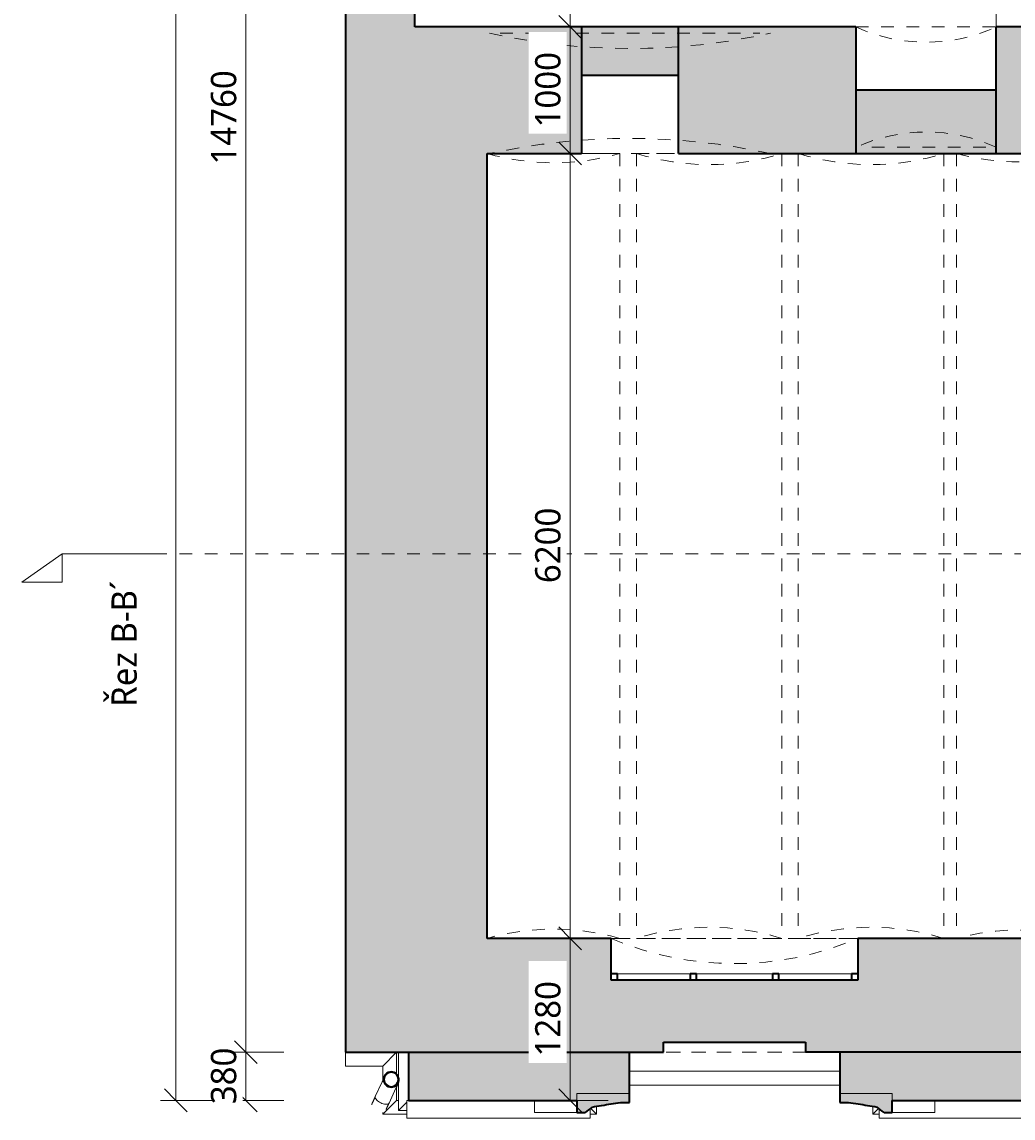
# Model space of a CAD drawing. Header units: metres. Extents: x -2.8 to 41.5, y -3 to 31.1.
# Tile 1 of 21: x -2.8 to 5, y -0.1 to 8.6. Entities that reach past the tile are written whole.
import ezdxf

# ---------------------------------------------------------------- set-up
doc = ezdxf.new("R2010")
doc.units = ezdxf.units.M
doc.linetypes.add('AV - Cerch_ 1 tecka 10mm', pattern=[0.018, 0.01, -0.004, 0, -0.004])
doc.linetypes.add('AV - Cerch_ 1 tecka 2mm', pattern=[0.004, 0.002, -0.001, 0, -0.001])
doc.layers.add('AV-KOTY', color=5, linetype='Continuous', lineweight=13, true_color=0x0000ff)
for name, color, linetype, lineweight in [('AV-KOTY-100', 7, 'Continuous', 5), ('AV-SRAFY', 7, 'Continuous', 35), ('AV-STAVBA', 7, 'Continuous', 18)]:
    doc.layers.add(name, color=color, linetype=linetype, lineweight=lineweight)
doc.styles.add('Trebuchet MS', font='trebuc.ttf', dxfattribs={"height": 0.2})
doc.dimstyles.new('2_mm_-_O_-_Blue_-_mm_-_zaokrouhlena', dxfattribs={"dimscale": 0.3048, "dimtxt": 0.20619, "dimasz": 0.590551, "dimexe": 0.393701, "dimexo": 0.0625, "dimgap": 0.065617, "dimtad": 1, "dimdec": 0, "dimlfac": 1000, "dimrnd": 10, "dimzin": 0, "dimdsep": 46, "dimtxsty": 'Trebuchet MS', "dimblk1": 'OBLIQUE', "dimblk2": 'OBLIQUE', "dimsah": 1, "dimcen": 0.09, "dimazin": 0, "dimtfac": 1, "dimtdec": 4, "dimtix": 1, "dimtmove": 0, "dimatfit": 3, "dimfxl": 0.984252, "dimfxlon": 1, "dimtvp": 1, "dimtfill": 1, "dimtolj": 1, "dimtzin": 0, "dimarcsym": 2})

# ---------------------------------------------------------------- blocks, each defined once
blk = doc.blocks.new('GM_Otvor s klenutým nadpražím - 2220x3780_3300-962079-1NP mezipatro')
at = {"layer": 'AV-STAVBA', "linetype": 'AV - Cerch_ 1 tecka 2mm', "lineweight": 13}
for p, q in [((-1.11, 0.5), (1.11, 0.5)), ((1.0265, -0.45), (-1.0265, -0.45))]:
    blk.add_line(p, q, dxfattribs=at)
for centre, start, end in [((0, 5.5738), 257.65965, 282.34035), ((0, -5.5238), 77.65965, 102.34035)]:
    blk.add_arc(centre, 5.1937, start, end, dxfattribs=at)
blk = doc.blocks.new('GM_Otvor s klenutým nadpražím - 1110x2200-964639-1NP mezipatro')
at = {"layer": 'AV-STAVBA', "linetype": 'AV - Cerch_ 1 tecka 2mm', "lineweight": 13}
for p, q in [((-0.555, 0.5), (0.555, 0.5)), ((0.4715, -0.45), (-0.4715, -0.45))]:
    blk.add_line(p, q, dxfattribs=at)
for centre, start, end in [((0, 1.7234), 245.59906, 294.40094), ((0, -1.6734), 65.59906, 114.40094)]:
    blk.add_arc(centre, 1.3434, start, end, dxfattribs=at)
blk = doc.blocks.new('WI_3-3_dvojité_vnější půlkruhové nadpraží - 1850x2900-1560097-1NP mezipatro')
at = {"layer": 'AV-STAVBA', "linetype": 'AV - Cerch_ 1 tecka 2mm', "lineweight": 13}
for p, q in [((0.975, 0.45), (-0.975, 0.45)), ((-0.975, 0.45), (0.975, 0.45)), ((0.925, 0.45), (-0.925, 0.45)), ((0.975, -0.45), (-0.975, -0.45)), ((-0.925, -0.45), (0.925, -0.45)), ((0.5612, -0.45), (-0.5612, -0.45))]:
    blk.add_line(p, q, dxfattribs=at)
at = {"layer": 'AV-STAVBA', "lineweight": 35}
for p, q in [((-0.925, 0.17), (-0.975, 0.17)), ((-0.925, 0.12), (-0.925, 0.17)), ((-0.3, 0.17), (-0.35, 0.17)), ((-0.35, 0.17), (-0.35, 0.12)), ((-0.3, 0.12), (-0.3, 0.17)), ((0.35, 0.17), (0.3, 0.17)), ((0.3, 0.17), (0.3, 0.12)), ((0.35, 0.12), (0.35, 0.17)), ((0.975, 0.17), (0.925, 0.17)), ((0.925, 0.17), (0.925, 0.12))]:
    blk.add_line(p, q, dxfattribs=at)
at = {"layer": 'AV-STAVBA'}
for p, q in [((-0.975, 0.12), (-0.975, 0.17)), ((-0.975, 0.17), (0.975, 0.17)), ((-0.975, 0.12), (0.975, 0.12)), ((-0.925, 0.17), (-0.35, 0.17)), ((-0.925, 0.12), (-0.925, 0.17)), ((-0.3, 0.17), (0.3, 0.17)), ((0.35, 0.17), (0.925, 0.17)), ((0.925, 0.12), (0.925, 0.17)), ((0.975, 0.12), (0.975, 0.17))]:
    blk.add_line(p, q, dxfattribs=at)
blk = doc.blocks.new('GM_Nika s klenutým nadpražím - 1950x2970-1315500-1NP mezipatro')
at = {"layer": 'AV-STAVBA', "linetype": 'AV - Cerch_ 1 tecka 2mm', "lineweight": 13}
for p, q in [((0.975, 0.45), (-0.975, 0.45)), ((0.975, -0.45), (-0.975, -0.45))]:
    blk.add_line(p, q, dxfattribs=at)
blk.add_arc((0, 2.7266), 2.4766, 246.81565, 293.18435, dxfattribs=at)
blk = doc.blocks.new('GM_Void_valená klenba - GM_Void_valená klenba-1557070-1NP mezipatro')
at = {"layer": 'AV-STAVBA', "linetype": 'AV - Cerch_ 1 tecka 2mm', "lineweight": 13}
for p, q in [((-0.525, 3.1), (-0.525, -3.1)), ((-0.525, 3.1), (0.525, 3.1)), ((0.525, 3.1), (0.525, -3.1)), ((-0.525, -3.1), (0.525, -3.1))]:
    blk.add_line(p, q, dxfattribs=at)
for centre, start, end in [((0, 4.9572), 254.21545, 285.78455), ((0, -4.9572), 74.21545, 105.78455)]:
    blk.add_arc(centre, 1.93, start, end, dxfattribs=at)
blk = doc.blocks.new('GM_Void_valená klenba - GM_Void_valená klenba-1557069-1NP mezipatro')
at = {"layer": 'AV-STAVBA', "linetype": 'AV - Cerch_ 1 tecka 2mm', "lineweight": 13}
for p, q in [((-0.575, 3.1), (-0.575, -3.1)), ((-0.575, 3.1), (0.575, 3.1)), ((0.575, 3.1), (0.575, -3.1)), ((-0.575, -3.1), (0.575, -3.1))]:
    blk.add_line(p, q, dxfattribs=at)
for centre, start, end in [((0, 4.9424), 252.66684, 287.33316), ((0, -4.9424), 72.66684, 107.33316)]:
    blk.add_arc(centre, 1.93, start, end, dxfattribs=at)
blk = doc.blocks.new('GM_Void_valená klenba - GM_Void_valená klenba-1557068-1NP mezipatro')
at = {"layer": 'AV-STAVBA', "linetype": 'AV - Cerch_ 1 tecka 2mm', "lineweight": 13}
for p, q in [((-0.5, 3.1), (-0.5, -3.1)), ((-0.5, 3.1), (0.5, 3.1)), ((0.5, 3.1), (0.5, -3.1)), ((-0.5, -3.1), (0.5, -3.1))]:
    blk.add_line(p, q, dxfattribs=at)
for centre, start, end in [((0, 4.9641), 254.98527, 285.01473), ((0, -4.9641), 74.98527, 105.01473)]:
    blk.add_arc(centre, 1.93, start, end, dxfattribs=at)
blk = doc.blocks.new('GM_Detový svod_1 - GM_Detový svod_04-1520184-1NP mezipatro')
at = {"layer": 'AV-STAVBA'}
for p, q in [((0.0561, 0.2153), (0.0011, 0.0974)), ((0.1098, 0.0467), (0.1648, 0.1646))]:
    blk.add_line(p, q, dxfattribs=at)
at = {"layer": 'AV-STAVBA', "flags": 128}
for points in [[(0.0751, 0.2561), (0.0762, 0.2583), (0.0773, 0.2604), (0.0785, 0.2624), (0.0798, 0.2645)], [(0.0858, 0.2719), (0.0875, 0.2737), (0.0893, 0.2753), (0.0911, 0.2769), (0.093, 0.2784), (0.0949, 0.2798), (0.0969, 0.2811), (0.0986, 0.2822)], [(0.1085, 0.287), (0.1098, 0.2874), (0.1121, 0.2882), (0.1144, 0.2888), (0.1167, 0.2894), (0.1184, 0.2897)], [(0.1498, 0.2872), (0.152, 0.2864), (0.1543, 0.2854), (0.1548, 0.2851)], [(0.1548, 0.2851), (0.157, 0.2841), (0.1591, 0.2829), (0.1611, 0.2818)], [(0.1658, 0.2785), (0.167, 0.2776), (0.1689, 0.276), (0.1707, 0.2744), (0.1724, 0.2727), (0.174, 0.271), (0.1756, 0.2692), (0.1771, 0.2673), (0.1785, 0.2654), (0.1799, 0.2634), (0.1807, 0.262)], [(0.1811, 0.2613), (0.1823, 0.2592), (0.1834, 0.2571), (0.1844, 0.2549), (0.1853, 0.2527), (0.1862, 0.2505), (0.1869, 0.2482), (0.1876, 0.2459), (0.1881, 0.2435), (0.1886, 0.2412), (0.1889, 0.2388), (0.1892, 0.2364), (0.1894, 0.234), (0.1895, 0.2316), (0.1895, 0.2292), (0.1894, 0.2268), (0.1892, 0.2244), (0.1889, 0.2221), (0.1885, 0.2197), (0.188, 0.2173), (0.1874, 0.215), (0.1867, 0.2127), (0.1859, 0.2104), (0.1851, 0.2082), (0.1841, 0.206), (0.1839, 0.2054)], [(0.0561, 0.2153), (0.0574, 0.2181), (0.0587, 0.2209), (0.0599, 0.2235), (0.0611, 0.2261), (0.0623, 0.2286), (0.0634, 0.231), (0.0645, 0.2333), (0.0655, 0.2355), (0.0665, 0.2376), (0.0674, 0.2396), (0.0683, 0.2415), (0.0692, 0.2433), (0.0698, 0.2447)], [(0.074, 0.2536), (0.0743, 0.2544), (0.0746, 0.255), (0.0748, 0.2555), (0.075, 0.2558), (0.0751, 0.256), (0.0751, 0.2561), (0.0751, 0.2561)], [(0.0967, 0.1829), (0.0983, 0.1818), (0.1003, 0.1806), (0.1023, 0.1795), (0.1044, 0.1785), (0.105, 0.1782)], [(0.105, 0.1782), (0.1071, 0.1773), (0.1093, 0.1764), (0.1114, 0.1756)], [(0.1828, 0.2031), (0.1824, 0.2022), (0.1819, 0.2013), (0.1814, 0.2002), (0.1809, 0.199), (0.1802, 0.1976), (0.1796, 0.1962), (0.1788, 0.1946), (0.1781, 0.1929), (0.1772, 0.1912), (0.1763, 0.1893), (0.1754, 0.1873), (0.1744, 0.1852), (0.1734, 0.183), (0.1723, 0.1807), (0.1712, 0.1783), (0.1701, 0.1758), (0.1689, 0.1733), (0.1676, 0.1706), (0.1664, 0.1679), (0.1651, 0.1651), (0.1648, 0.1646)], [(0.1839, 0.2054), (0.1838, 0.2053), (0.1837, 0.2051), (0.1836, 0.2048), (0.1834, 0.2044), (0.1831, 0.2038)], [(0.0011, 0.0974), (-0.0003, 0.0945), (-0.0016, 0.0917), (-0.0029, 0.0889), (-0.0041, 0.0862), (-0.0054, 0.0835), (-0.0066, 0.0809), (-0.0078, 0.0784), (-0.0089, 0.076), (-0.01, 0.0736), (-0.0111, 0.0713), (-0.0121, 0.0691), (-0.0131, 0.0669), (-0.0141, 0.0649), (-0.015, 0.063), (-0.0158, 0.0611), (-0.0166, 0.0594), (-0.0174, 0.0577), (-0.0181, 0.0562), (-0.0188, 0.0548), (-0.0194, 0.0534), (-0.02, 0.0522), (-0.0205, 0.0512), (-0.0209, 0.0502), (-0.0213, 0.0493), (-0.0217, 0.0486), (-0.022, 0.048), (-0.0222, 0.0475), (-0.0224, 0.0471), (-0.0225, 0.0468), (-0.0225, 0.0467), (-0.0225, 0.0467)], [(0.0862, -0.004), (0.0862, -0.004), (0.0863, -0.0038), (0.0865, -0.0035), (0.0867, -0.003), (0.0869, -0.0025), (0.0872, -0.0018), (0.0876, -0.001), (0.088, -0.0001), (0.0885, 0.0009), (0.089, 0.0021), (0.0896, 0.0033), (0.0903, 0.0047), (0.091, 0.0062), (0.0917, 0.0078), (0.0925, 0.0094), (0.0933, 0.0112), (0.0942, 0.0131), (0.0951, 0.0151), (0.0961, 0.0172), (0.0971, 0.0193), (0.0982, 0.0216), (0.0992, 0.0239), (0.1004, 0.0264), (0.1015, 0.0288), (0.1027, 0.0314), (0.1039, 0.034), (0.1052, 0.0367), (0.1065, 0.0395), (0.1078, 0.0423), (0.1091, 0.0451), (0.1098, 0.0467)]]:
    blk.add_lwpolyline(points, dxfattribs=at)
at = {"layer": 'AV-STAVBA', "lineweight": 35}
for radius, start, end in [(0.06, 360, 180), (0.058, 360, 180), (0.06, 180, 360), (0.058, 180, 360)]:
    blk.add_arc((0.1271, 0.2332), radius, start, end, dxfattribs=at)
at = {"layer": 'AV-STAVBA'}
for centre, radius, start, end in [((0.1295, 0.2308), 0.058, 67.04615, 207.5177), ((0.1295, 0.2308), 0.06, 120.98097, 159.35087), ((0.1295, 0.2308), 0.06, 98.80931, 120.56924), ((0.1295, 0.2308), 0.06, 245, 45.60443), ((0.1271, 0.2332), 0.058, 75.98011, 77.73275), ((0.1295, 0.2308), 0.058, 52.04422, 61.12727), ((0.1271, 0.2332), 0.058, 49.98818, 52.32278), ((0.1271, 0.2332), 0.06, 26.89711, 42.39065), ((0.1295, 0.2308), 0.06, 174.51077, 180.70549), ((0.1271, 0.2332), 0.058, 204.51279, 207.2501), ((0.1295, 0.2308), 0.06, 222.39065, 245), ((0.1271, 0.2332), 0.06, 225.60443, 230.06194), ((0.1271, 0.2332), 0.06, 234.09647, 255.66426), ((0.1271, 0.2332), 0.06, 258.32604, 261.76702), ((0.1295, 0.2308), 0.058, 259.13841, 2.04232), ((0.1271, 0.2332), 0.06, 6.22805, 24.23567), ((0.1295, 0.2308), 0.058, 3.06197, 8.85666), ((0.0318, 0.0213), 0.06, 155, 170)]:
    blk.add_arc(centre, radius, start, end, dxfattribs=at)
for points, knots in [([(0.0035, 0.1007), (0.0013, 0.0986), (-0.001, 0.0933), (0.0018, 0.0826), (0.0112, 0.0703), (0.0259, 0.0583), (0.0381, 0.0514), (0.0445, 0.0484)], [0.4499189, 0.4499189, 0.4499189, 0.4499189, 0.5555556, 0.6666667, 0.7777778, 0.8888889, 1, 1, 1, 1]), ([(0.0445, 0.0484), (0.0508, 0.0455), (0.0639, 0.0405), (0.0826, 0.037), (0.0981, 0.0377), (0.1081, 0.0424), (0.1106, 0.0477), (0.1109, 0.0506)], [0, 0, 0, 0, 0.1111111, 0.2222222, 0.3333333, 0.4444444, 0.5497638, 0.5497638, 0.5497638, 0.5497638])]:
    blk.add_open_spline(points, degree=3, knots=knots, dxfattribs=at)
blk = doc.blocks.new('Zdobná fasáda 1NP - Zdobná fasáda 1NP-1554848-1NP mezipatro')
at = {"layer": 'AV-STAVBA'}
h = blk.add_hatch(color=256, dxfattribs=at)
h.paths.add_polyline_path([(4.0868, -0.0268), (4.0868, 0.1232), (3.6731, 0.1232), (3.6731, 0.0524), (3.7417, 0.0524), (3.8921, 0.0283), (3.9672, 0.0156), (4.0226, -0.0268), (4.0772, -0.0268)])
h.paths.add_polyline_path([(1.5954, -0.0268), (1.6596, -0.0268), (1.715, 0.0156), (1.8653, 0.0406), (1.9405, 0.0524), (2.0091, 0.0524), (2.0091, 0.1232), (1.5954, 0.1232), (1.5954, 0.0682)])
for p, q in [((-0.2352, 0.3382), (-0.2352, 0.4482)), ((0.0598, 0.3382), (0.1698, 0.4482)), ((0.1698, 0.4482), (0.1698, 0.2735)), ((0.1848, 0.2528), (0.1848, 0.4482)), ((0.0598, 0.3382), (-0.2352, 0.3382)), ((0.0598, 0.2232), (0.0598, 0.3382)), ((2.0091, 0.2982), (3.6731, 0.2982)), ((0.1698, 0.1755), (0.1698, 0.0682)), ((0.1848, 0.2434), (0.1848, 0.2488)), ((0.1848, 0.2317), (0.1848, 0.2347)), ((0.1848, 0.214), (0.1848, 0.223)), ((0.1848, -0.0118), (0.1848, 0.2088)), ((3.6731, 0.1882), (2.0091, 0.1882)), ((2.0091, 0.1232), (1.5954, 0.1232)), ((1.5954, 0.1232), (1.5954, 0.0682)), ((4.0868, 0.1232), (3.6731, 0.1232)), ((4.0868, 0.0682), (4.0868, 0.1232)), ((0.0598, -0.0418), (0.1698, 0.0682)), ((0.1698, 0.0682), (0.1848, 0.0682)), ((0.1848, -0.0118), (0.2498, 0.0532)), ((0.2498, -0.0718), (0.2498, 0.0682)), ((0.2498, 0.0682), (0.2648, 0.0682)), ((1.2586, 0.0682), (1.2586, -0.0268)), ((1.6986, -0.0718), (1.6986, 0.0031)), ((1.7486, -0.0418), (1.7015, 0.0053)), ((1.7486, 0.0212), (1.7486, -0.0418)), ((3.9336, -0.0418), (3.9336, 0.0212)), ((3.9336, -0.0418), (3.9807, 0.0053)), ((3.9836, -0.0718), (3.9836, 0.0031)), ((4.4236, -0.0268), (4.4236, 0.0682)), ((0.0598, -0.0418), (0.0598, -0.027)), ((0.2498, -0.0418), (0.0598, -0.0418)), ((0.2498, -0.0118), (0.1848, -0.0118)), ((0.2498, -0.0718), (1.6986, -0.0718)), ((1.2586, -0.0268), (1.5954, -0.0268)), ((1.7486, -0.0418), (1.6986, -0.0418)), ((3.9836, -0.0418), (3.9336, -0.0418)), ((5.5798, -0.0718), (3.9836, -0.0718)), ((4.0868, -0.0268), (4.4236, -0.0268))]:
    blk.add_line(p, q, dxfattribs=at)
at = {"layer": 'AV-STAVBA', "lineweight": 35}
for p, q in [((2.0091, 0.0524), (2.0091, 0.1232)), ((3.6731, 0.1232), (3.6731, 0.0524)), ((1.5954, 0.0682), (1.5954, -0.0268)), ((1.9405, 0.0524), (2.0091, 0.0524)), ((3.6731, 0.0524), (3.7417, 0.0524)), ((4.0868, -0.0268), (4.0868, 0.0682)), ((1.5954, -0.0268), (1.6596, -0.0268)), ((4.0226, -0.0268), (4.0868, -0.0268))]:
    blk.add_line(p, q, dxfattribs=at)
for centre, start, end in [((6.0652, -5.74), 127.08244, 127.63675), ((-0.383, -5.74), 52.36325, 52.91756)]:
    blk.add_arc(centre, 7.2146, start, end, dxfattribs=at)
for points in [[(1.715, 0.0156), (1.74, 0.0199), (1.7901, 0.0283), (1.8653, 0.0406), (1.9154, 0.0485), (1.9405, 0.0524)], [(3.7417, 0.0524), (3.7668, 0.0485), (3.8169, 0.0406), (3.8921, 0.0283), (3.9421, 0.0199), (3.9672, 0.0156)]]:
    blk.add_open_spline(points, degree=3, dxfattribs=at)
blk = doc.blocks.new('Section - Vertikální P-46265-1NP mezipatro')
at = {"layer": 'AV-KOTY', "lineweight": 5}
for p, q in [((-0.00728, 0), (-0.01046, -0.002226)), ((-0.00728, 0), (-0.00728, -0.002226)), ((0, 0), (-0.00728, 0)), ((-0.01046, -0.002226), (-0.00728, -0.002226))]:
    blk.add_line(p, q, dxfattribs=at)
blk = doc.blocks.new('DIMBLOCK36-1NP mezipatro')
at = {"layer": 'AV-KOTY-100', "color": 5, "true_color": 0x0000ff}
for p, q in [((-1.0221, 0.4482), (-1.1121, 0.5382)), ((-1.0221, 0.4482), (-1.1421, 0.4482)), ((-1.0221, 0.0682), (-1.0221, 0.4482)), ((-1.0221, 0.4482), (-0.9321, 0.3582)), ((-1.0221, 0.4482), (-0.7221, 0.4482)), ((-1.0221, 0.0682), (-1.1121, 0.1582)), ((-1.0221, 0.0682), (-1.1421, 0.0682)), ((-1.0221, 0.0682), (-0.9321, -0.0218)), ((-1.0221, 0.0682), (-0.7221, 0.0682))]:
    blk.add_line(p, q, dxfattribs=at)
at = {"layer": 'AV-KOTY-100', "color": 0, "insert": (-1.298, 0.038), "char_height": 0.2, "width": 0.528406, "attachment_point": 1, "rotation": 90, "line_spacing_factor": 1.048425, "style": 'Trebuchet MS', "bg_fill": 3, "box_fill_scale": 1.25, "bg_fill_color": 256, "bg_fill_true_color": 13158600, "bg_fill_transparency": 0}
blk.add_mtext('380', dxfattribs=at)
blk = doc.blocks.new('_Oblique')
at = {"color": 0, "linetype": 'ByBlock', "lineweight": -2}
blk.add_line((-0.5, -0.5), (0.5, 0.5), dxfattribs=at)
blk = doc.blocks.new('DIMBLOCK37-1NP mezipatro')
at = {"layer": 'AV-KOTY-100', "color": 5, "true_color": 0x0000ff}
for p, q in [((-1.0221, 15.2082), (-1.1121, 15.2982)), ((-1.0221, 15.2082), (-1.1421, 15.2082)), ((-1.0221, 0.4482), (-1.0221, 15.2082)), ((-1.0221, 15.2082), (-0.9321, 15.1182)), ((-1.0221, 15.2082), (-0.7221, 15.2082)), ((-1.0221, 0.4482), (-1.1121, 0.5382)), ((-1.0221, 0.4482), (-1.1421, 0.4482)), ((-1.0221, 0.4482), (-0.9321, 0.3582)), ((-1.0221, 0.4482), (-0.7221, 0.4482))]:
    blk.add_line(p, q, dxfattribs=at)
at = {"layer": 'AV-KOTY-100', "color": 0, "insert": (-1.298, 7.4613), "char_height": 0.2, "width": 0.880677, "attachment_point": 1, "rotation": 90, "line_spacing_factor": 1.048425, "style": 'Trebuchet MS', "bg_fill": 3, "box_fill_scale": 1.25, "bg_fill_color": 256, "bg_fill_true_color": 13158600, "bg_fill_transparency": 0}
blk.add_mtext('14760', dxfattribs=at)
blk = doc.blocks.new('DIMBLOCK40-1NP mezipatro')
at = {"layer": 'AV-KOTY-100', "color": 5, "true_color": 0x0000ff}
for p, q in [((-1.5759, 27.9456), (-1.6659, 28.0356)), ((-1.5759, 27.9456), (-1.6959, 27.9456)), ((-1.5759, 0.0682), (-1.5759, 27.9456)), ((-1.5759, 27.9456), (-1.4859, 27.8556)), ((-1.5759, 27.9456), (-1.2759, 27.9456)), ((-1.5759, 0.0682), (-1.6659, 0.1582)), ((-1.5759, 0.0682), (-1.6959, 0.0682)), ((-1.5759, 0.0682), (-1.4859, -0.0218)), ((-1.5759, 0.0682), (-1.2759, 0.0682))]:
    blk.add_line(p, q, dxfattribs=at)
at = {"layer": 'AV-KOTY-100', "color": 0, "insert": (-1.8518, 13.64), "char_height": 0.2, "width": 0.880677, "attachment_point": 1, "rotation": 90, "line_spacing_factor": 1.048425, "style": 'Trebuchet MS', "bg_fill": 3, "box_fill_scale": 1.25, "bg_fill_color": 256, "bg_fill_true_color": 13158600, "bg_fill_transparency": 0}
blk.add_mtext('27880', dxfattribs=at)
blk = doc.blocks.new('DIMBLOCK45-1NP mezipatro')
at = {"layer": 'AV-KOTY-100', "color": 5, "true_color": 0x0000ff}
for p, q in [((1.5407, 10.1082), (1.4507, 10.1982)), ((1.5407, 10.1082), (1.4207, 10.1082)), ((1.5407, 10.1082), (1.5407, 8.5482)), ((1.5407, 10.1082), (1.6307, 10.0182)), ((1.5407, 10.1082), (1.8407, 10.1082)), ((1.5407, 8.5482), (1.4507, 8.6382)), ((1.5407, 8.5482), (1.4207, 8.5482)), ((1.5407, 8.5482), (1.6307, 8.4582)), ((1.5407, 8.5482), (1.8407, 8.5482))]:
    blk.add_line(p, q, dxfattribs=at)
at = {"layer": 'AV-KOTY-100', "color": 0, "insert": (1.2647, 9.0346), "char_height": 0.2, "width": 0.704541, "attachment_point": 1, "rotation": 90, "line_spacing_factor": 1.048425, "style": 'Trebuchet MS', "bg_fill": 3, "box_fill_scale": 1.25, "bg_fill_color": 256, "bg_fill_true_color": 13158600, "bg_fill_transparency": 0}
blk.add_mtext('1560', dxfattribs=at)
blk = doc.blocks.new('DIMBLOCK46-1NP mezipatro')
at = {"layer": 'AV-KOTY-100', "color": 5, "true_color": 0x0000ff}
for p, q in [((1.5407, 8.5482), (1.4507, 8.6382)), ((1.5407, 8.5482), (1.4207, 8.5482)), ((1.5407, 8.5482), (1.5407, 7.5482)), ((1.5407, 8.5482), (1.6307, 8.4582)), ((1.5407, 8.5482), (1.8407, 8.5482)), ((1.5407, 7.5482), (1.4507, 7.6382)), ((1.5407, 7.5482), (1.4207, 7.5482)), ((1.5407, 7.5482), (1.6307, 7.4582)), ((1.5407, 7.5482), (1.8407, 7.5482))]:
    blk.add_line(p, q, dxfattribs=at)
at = {"layer": 'AV-KOTY-100', "color": 0, "insert": (1.2647, 7.7546), "char_height": 0.2, "width": 0.704541, "attachment_point": 1, "rotation": 90, "line_spacing_factor": 1.048425, "style": 'Trebuchet MS', "bg_fill": 3, "box_fill_scale": 1.25, "bg_fill_color": 256, "bg_fill_true_color": 13158600, "bg_fill_transparency": 0}
blk.add_mtext('1000', dxfattribs=at)
blk = doc.blocks.new('DIMBLOCK47-1NP mezipatro')
at = {"layer": 'AV-KOTY-100', "color": 5, "true_color": 0x0000ff}
for p, q in [((1.5407, 7.5482), (1.4507, 7.6382)), ((1.5407, 7.5482), (1.4207, 7.5482)), ((1.5407, 7.5482), (1.5407, 1.3482)), ((1.5407, 7.5482), (1.6307, 7.4582)), ((1.5407, 7.5482), (1.8407, 7.5482)), ((1.5407, 1.3482), (1.4507, 1.4382)), ((1.5407, 1.3482), (1.4207, 1.3482)), ((1.5407, 1.3482), (1.6307, 1.2582)), ((1.5407, 1.3482), (1.8407, 1.3482))]:
    blk.add_line(p, q, dxfattribs=at)
at = {"layer": 'AV-KOTY-100', "color": 0, "insert": (1.2647, 4.1546), "char_height": 0.2, "width": 0.704541, "attachment_point": 1, "rotation": 90, "line_spacing_factor": 1.048425, "style": 'Trebuchet MS', "bg_fill": 3, "box_fill_scale": 1.25, "bg_fill_color": 256, "bg_fill_true_color": 13158600, "bg_fill_transparency": 0}
blk.add_mtext('6200', dxfattribs=at)
blk = doc.blocks.new('DIMBLOCK48-1NP mezipatro')
at = {"layer": 'AV-KOTY-100', "color": 5, "true_color": 0x0000ff}
for p, q in [((1.5407, 1.3482), (1.4507, 1.4382)), ((1.5407, 1.3482), (1.4207, 1.3482)), ((1.5407, 1.3482), (1.5407, 0.0682)), ((1.5407, 1.3482), (1.6307, 1.2582)), ((1.5407, 1.3482), (1.8407, 1.3482)), ((1.5407, 0.0682), (1.4507, 0.1582)), ((1.5407, 0.0682), (1.4207, 0.0682)), ((1.5407, 0.0682), (1.6307, -0.0218)), ((1.5407, 0.0682), (1.8407, 0.0682))]:
    blk.add_line(p, q, dxfattribs=at)
at = {"layer": 'AV-KOTY-100', "color": 0, "insert": (1.2647, 0.4146), "char_height": 0.2, "width": 0.704541, "attachment_point": 1, "rotation": 90, "line_spacing_factor": 1.048425, "style": 'Trebuchet MS', "bg_fill": 3, "box_fill_scale": 1.25, "bg_fill_color": 256, "bg_fill_true_color": 13158600, "bg_fill_transparency": 0}
blk.add_mtext('1280', dxfattribs=at)

msp = doc.modelspace()

# ---------------------------------------------------------------- hatches: boundary and pattern name
at = {"layer": 'AV-SRAFY', "lineweight": 18}
for points in [[(0.3148, 8.0482), (0.3148, 14.2232), (-0.2352, 14.2232), (-0.2352, 8.0482)], [(1.632, 8.1682), (2.3977, 8.1682), (2.3977, 8.5482), (1.632, 8.5482)], [(0.5349, 1.3482), (0.8848, 1.3482), (0.8848, 7.5482), (0.3148, 7.5482), (0.3148, 8.0482), (-0.2352, 8.0482), (-0.2352, 1.3482)], [(4.9098, 7.5482), (4.9098, 8.0482), (3.7998, 8.0482), (3.7998, 7.5482)], [(5.4398, 0.4482), (5.4398, 1.3482), (3.8148, 1.3482), (3.8148, 1.0182), (1.8648, 1.0182), (1.8648, 1.3482), (-0.2352, 1.3482), (-0.2352, 0.4482), (2.2786, 0.4482), (2.2786, 0.5282), (3.4011, 0.5282), (3.4011, 0.4482)]]:
    msp.add_hatch(color=256, dxfattribs=at).paths.add_polyline_path(points)
h = msp.add_hatch(color=256, dxfattribs=at)
h.paths.add_polyline_path([(4.9098, 7.5482), (10.6548, 7.5482), (10.6548, 8.5482), (4.9098, 8.5482)])
h.paths.add_polyline_path([(2.3977, 7.5482), (3.7998, 7.5482), (3.7998, 8.5482), (2.3977, 8.5482)])
h.paths.add_polyline_path([(1.632, 7.5482), (1.632, 8.5482), (0.3148, 8.5482), (0.3148, 7.5482), (0.8848, 7.5482)])
h = msp.add_hatch(color=256, dxfattribs=at)
h.paths.add_polyline_path([(4.4314, 0.0682), (5.4448, 0.0682), (5.4448, 0.4482), (3.6731, 0.4482), (3.6731, 0.1232), (4.0868, 0.1232), (4.0868, 0.0682), (4.2543, 0.0682)])
h.paths.add_polyline_path([(1.5954, 0.0682), (1.5954, 0.1232), (2.0091, 0.1232), (2.0091, 0.4482), (0.2648, 0.4482), (0.2648, 0.0682), (1.4205, 0.0682)])

# ---------------------------------------------------------------- linework, layer by layer
at = {"layer": 'AV-KOTY', "linetype": 'AV - Cerch_ 1 tecka 10mm', "lineweight": 5}
msp.add_line((-1.746, 4.3854), (40.3649, 4.3854), dxfattribs=at)
at = {"layer": 'AV-STAVBA', "lineweight": 35}
for p, q in [((-0.2352, 15.2082), (-0.2352, 0.4482)), ((0.3148, 8.5482), (0.3148, 13.6982)), ((3.7998, 8.5482), (0.3148, 8.5482)), ((1.632, 8.5482), (1.632, 7.5482)), ((2.3977, 7.5482), (2.3977, 8.5482)), ((3.7998, 8.5482), (3.7998, 7.5482)), ((10.6548, 8.5482), (4.9098, 8.5482)), ((4.9098, 7.5482), (4.9098, 8.5482)), ((1.632, 8.1682), (2.3977, 8.1682)), ((4.9098, 8.0482), (3.7998, 8.0482)), ((0.8848, 1.3482), (0.8848, 7.5482)), ((0.8848, 7.5482), (1.632, 7.5482)), ((2.3977, 7.5482), (10.4548, 7.5482)), ((1.8648, 1.3482), (0.8848, 1.3482)), ((1.8648, 1.0182), (1.8648, 1.3482)), ((3.8148, 1.3482), (3.8148, 1.0182)), ((17.1148, 1.3482), (3.8148, 1.3482)), ((3.8148, 1.0182), (1.8648, 1.0182)), ((2.2786, 0.4482), (2.2786, 0.5282)), ((2.2786, 0.5282), (3.4011, 0.5282)), ((3.4011, 0.5282), (3.4011, 0.4482)), ((-0.2352, 0.4482), (2.2786, 0.4482)), ((0.2648, 0.4482), (0.2648, 0.0682)), ((2.0091, 0.1232), (2.0091, 0.4482)), ((5.4448, 0.4482), (3.4011, 0.4482)), ((3.6731, 0.4482), (3.6731, 0.1232)), ((0.2648, 0.0682), (1.5954, 0.0682)), ((4.0868, 0.0682), (5.4448, 0.0682))]:
    msp.add_line(p, q, dxfattribs=at)
at = {"layer": 'AV-STAVBA'}
for p, q in [((4.9098, 8.5482), (4.9098, 10.1082)), ((1.5954, 0.0682), (1.5954, 0.1232)), ((1.5954, 0.1232), (2.0091, 0.1232)), ((3.6731, 0.1232), (4.0868, 0.1232)), ((4.0868, 0.1232), (4.0868, 0.0682))]:
    msp.add_line(p, q, dxfattribs=at)

# ---------------------------------------------------------------- block references
at = {"layer": 'AV-KOTY', "lineweight": 5, "xscale": 99.99999999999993, "yscale": 99.99999999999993, "zscale": 99.99999999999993}
msp.add_blockref('Section - Vertikální P-46265-1NP mezipatro', (-1.746, 4.3854), dxfattribs=at)
at = {"layer": 'AV-STAVBA', "linetype": 'AV - Cerch_ 1 tecka 2mm', "lineweight": 13, "rotation": 180}
msp.add_blockref('GM_Otvor s klenutým nadpražím - 2220x3780_3300-962079-1NP mezipatro', (2.0148, 8.0482), dxfattribs=at)
at = {"layer": 'AV-STAVBA', "linetype": 'AV - Cerch_ 1 tecka 2mm', "lineweight": 13}
for name, p in [('GM_Otvor s klenutým nadpražím - 1110x2200-964639-1NP mezipatro', (4.3548, 8.0482)), ('GM_Void_valená klenba - GM_Void_valená klenba-1557070-1NP mezipatro', (1.4098, 4.4482)), ('GM_Void_valená klenba - GM_Void_valená klenba-1557069-1NP mezipatro', (2.6398, 4.4482)), ('GM_Void_valená klenba - GM_Void_valená klenba-1557069-1NP mezipatro', (3.9198, 4.4482)), ('GM_Void_valená klenba - GM_Void_valená klenba-1557068-1NP mezipatro', (5.0948, 4.4482)), ('WI_3-3_dvojité_vnější půlkruhové nadpraží - 1850x2900-1560097-1NP mezipatro', (2.8398, 0.8982)), ('GM_Nika s klenutým nadpražím - 1950x2970-1315500-1NP mezipatro', (2.8398, 0.8982))]:
    msp.add_blockref(name, p, dxfattribs=at)
at = {"layer": 'AV-STAVBA'}
for name in ['Zdobná fasáda 1NP - Zdobná fasáda 1NP-1554848-1NP mezipatro', 'GM_Detový svod_1 - GM_Detový svod_04-1520184-1NP mezipatro']:
    msp.add_blockref(name, (0, 0), dxfattribs=at)

# ---------------------------------------------------------------- texts
at = {"layer": 'AV-KOTY', "lineweight": 5, "insert": (-2.0843, 3.1781), "char_height": 0.2, "width": 1.346835, "attachment_point": 1, "rotation": 90, "style": 'Trebuchet MS'}
msp.add_mtext('Řez B-B´', dxfattribs=at)

# ---------------------------------------------------------------- dimensions: what is measured, and where the dimension line sits
at = {"layer": 'AV-KOTY', "lineweight": 5}
dim = msp.add_linear_dim(base=(-1.0221, 0.4482), p1=(-0.7221, 0.0682), p2=(-0.7221, 0.4482), angle=90, dimstyle='2_mm_-_O_-_Blue_-_mm_-_zaokrouhlena', override={"dimpost": '<>', "dimfxl": 0.38}, dxfattribs=at)
dim.commit()
dim.dimension.update_dxf_attribs({"geometry": 'DIMBLOCK36-1NP mezipatro', "text_midpoint": (-1.1439, 0.2582)})

# ---------------------------------------------------------------- next in the draw order: dimensions: what is measured, and where the dimension line sits
for base, p1, p2, override, picture, middle in [((-1.0221, 15.2082), (-0.7221, 0.4482), (-0.7221, 15.2082), {"dimpost": '<>', "dimfxl": 14.76}, 'DIMBLOCK37-1NP mezipatro', (-1.1442, 7.8282)), ((1.5407, 8.5482), (1.8407, 10.1082), (1.8407, 8.5482), {"dimpost": '<>', "dimfxl": 1.56}, 'DIMBLOCK45-1NP mezipatro', (1.4186, 9.3282))]:
    dim = msp.add_linear_dim(base=base, p1=p1, p2=p2, angle=90, dimstyle='2_mm_-_O_-_Blue_-_mm_-_zaokrouhlena', override=override, dxfattribs=at)
    dim.commit()
    dim.dimension.update_dxf_attribs({"geometry": picture, "text_midpoint": middle})

# ---------------------------------------------------------------- next in the draw order: dimensions: what is measured, and where the dimension line sits
for base, p1, p2, override, picture, middle in [((-1.5759, 27.9456), (-1.2759, 0.0682), (-1.2759, 27.9456), {"dimpost": '<>', "dimfxl": 27.877414}, 'DIMBLOCK40-1NP mezipatro', (-1.6976, 14.0069)), ((1.5407, 7.5482), (1.8407, 8.5482), (1.8407, 7.5482), {"dimpost": '<>', "dimfxl": 1}, 'DIMBLOCK46-1NP mezipatro', (1.4189, 8.0482))]:
    dim = msp.add_linear_dim(base=base, p1=p1, p2=p2, angle=90, dimstyle='2_mm_-_O_-_Blue_-_mm_-_zaokrouhlena', override=override, dxfattribs=at)
    dim.commit()
    dim.dimension.update_dxf_attribs({"geometry": picture, "text_midpoint": middle})

# ---------------------------------------------------------------- next in the draw order: dimensions: what is measured, and where the dimension line sits
dim = msp.add_linear_dim(base=(1.5407, 1.3482), p1=(1.8407, 7.5482), p2=(1.8407, 1.3482), angle=90, dimstyle='2_mm_-_O_-_Blue_-_mm_-_zaokrouhlena', override={"dimpost": '<>', "dimfxl": 6.2}, dxfattribs=at)
dim.commit()
dim.dimension.update_dxf_attribs({"geometry": 'DIMBLOCK47-1NP mezipatro', "text_midpoint": (1.4186, 4.4482)})

# ---------------------------------------------------------------- next in the draw order: dimensions: what is measured, and where the dimension line sits
dim = msp.add_linear_dim(base=(1.5407, 0.0682), p1=(1.8407, 1.3482), p2=(1.8407, 0.0682), angle=90, dimstyle='2_mm_-_O_-_Blue_-_mm_-_zaokrouhlena', override={"dimpost": '<>', "dimfxl": 1.28}, dxfattribs=at)
dim.commit()
dim.dimension.update_dxf_attribs({"geometry": 'DIMBLOCK48-1NP mezipatro', "text_midpoint": (1.4189, 0.7082)})

doc.saveas('drawing.dxf')
